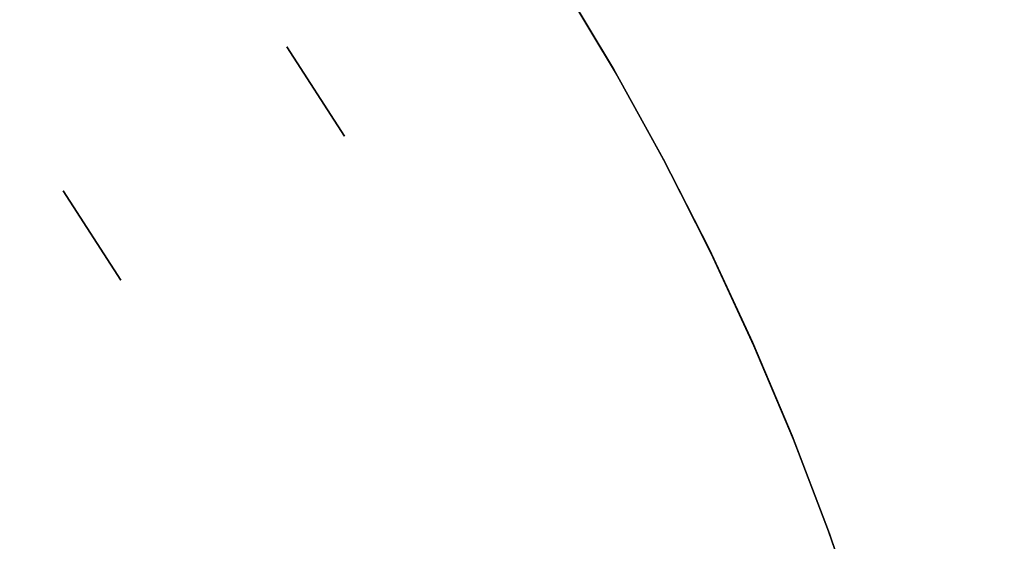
# Model space of a CAD drawing. Header units: millimetres. Extents: x 220 to 1240, y -2940 to -1929.
# Tile 47 of 59: x 949 to 1060, y -2323 to -2264. Entities that reach past the tile are written whole.
import ezdxf

# ---------------------------------------------------------------- set-up
doc = ezdxf.new("R2010")
doc.units = ezdxf.units.MM

msp = doc.modelspace()

# ---------------------------------------------------------------- linework, layer by layer
at = {"extrusion": (1.51515e-05, -2.17846e-06, 1)}
msp.add_lwpolyline([(1060.01, -2434.51), (1059.81, -2423.02), (1059.21, -2411.54), (1058.21, -2400.09), (1056.81, -2388.68), (1055.01, -2377.33), (1052.83, -2366.05), (1050.25, -2354.85), (1047.28, -2343.74), (1043.93, -2332.75), (1040.19, -2321.88), (1036.08, -2311.15), (1031.6, -2300.57), (1026.75, -2290.14), (1021.55, -2279.9), (1015.99, -2269.84), (1010.08, -2259.98), (1003.83, -2250.34), (997.25, -2240.91), (990.35, -2231.72), (983.13, -2222.78), (975.6, -2214.09), (967.78, -2205.68), (959.67, -2197.54), (951.27, -2189.68), (942.61, -2182.13), (933.7, -2174.87), (924.53, -2167.94), (915.13, -2161.33), (905.51, -2155.05), (895.67, -2149.1), (885.63, -2143.51), (875.4, -2138.27), (865, -2133.38), (854.43, -2128.86), (843.71, -2124.72), (832.86, -2120.95), (821.87, -2117.55), (810.78, -2114.55), (799.59, -2111.93), (788.32, -2109.7), (776.97, -2107.87), (765.57, -2106.43), (754.12, -2105.39), (742.65, -2104.75), (731.16, -2104.51), (719.66, -2104.67), (708.18, -2105.23), (696.73, -2106.19), (685.32, -2107.55), (673.96, -2109.3), (662.67, -2111.45), (651.46, -2113.99), (640.35, -2116.92), (629.34, -2120.24), (618.46, -2123.93), (607.71, -2128.01), (597.11, -2132.45), (586.68, -2137.26), (576.41, -2142.43), (566.34, -2147.96), (556.46, -2153.83), (546.79, -2160.04), (537.34, -2166.59), (528.13, -2173.46), (519.16, -2180.65), (510.45, -2188.15), (502, -2195.94), (493.83, -2204.03), (485.95, -2212.39), (478.36, -2221.02), (471.08, -2229.91), (464.12, -2239.05), (457.47, -2248.43), (451.16, -2258.04), (445.18, -2267.85), (439.55, -2277.87), (434.27, -2288.08), (429.35, -2298.47), (424.8, -2309.02), (420.61, -2319.72), (416.8, -2330.57), (413.37, -2341.54)], dxfattribs=at)
at = {"extrusion": (-1.51515e-05, 2.17846e-06, 1)}
for points in [[(413.36, -2341.54), (416.79, -2330.57), (420.6, -2319.72), (424.78, -2309.02), (429.34, -2298.47), (434.26, -2288.08), (439.54, -2277.87), (445.17, -2267.85), (451.14, -2258.03), (457.46, -2248.43), (464.1, -2239.05), (471.07, -2229.91), (478.35, -2221.02), (485.94, -2212.39), (493.82, -2204.02), (501.99, -2195.94), (510.44, -2188.14), (519.15, -2180.65), (528.12, -2173.46), (537.33, -2166.59), (546.78, -2160.04), (556.44, -2153.83), (566.32, -2147.96), (576.4, -2142.43), (586.66, -2137.26), (597.1, -2132.45), (607.7, -2128), (618.45, -2123.93), (629.33, -2120.23), (640.34, -2116.92), (651.45, -2113.99), (662.66, -2111.45), (673.95, -2109.3), (685.31, -2107.55), (696.72, -2106.19), (708.17, -2105.23), (719.65, -2104.67), (731.14, -2104.51), (742.63, -2104.75), (754.11, -2105.39), (765.56, -2106.43), (776.96, -2107.87), (788.3, -2109.7), (799.58, -2111.93), (810.77, -2114.55), (821.86, -2117.55), (832.84, -2120.94), (843.7, -2124.72), (854.42, -2128.86), (864.99, -2133.38), (875.39, -2138.26), (885.62, -2143.51), (895.66, -2149.1), (905.5, -2155.04), (915.12, -2161.33), (924.52, -2167.94), (933.69, -2174.87), (942.6, -2182.12), (951.26, -2189.68), (959.65, -2197.53), (967.77, -2205.67), (975.59, -2214.09), (983.12, -2222.78), (990.34, -2231.72), (997.24, -2240.91), (1003.82, -2250.33), (1010.07, -2259.98), (1015.97, -2269.84), (1021.53, -2279.9), (1026.74, -2290.14), (1031.59, -2300.56), (1036.07, -2311.15), (1040.18, -2321.88), (1043.91, -2332.75), (1047.27, -2343.74), (1050.23, -2354.85), (1052.81, -2366.05), (1055, -2377.33), (1056.8, -2388.68), (1058.19, -2400.09), (1059.19, -2411.54), (1059.79, -2423.02), (1059.99, -2434.51)], [(413.37, -2341.54), (416.8, -2330.57), (420.61, -2319.72), (424.79, -2309.02), (429.35, -2298.47), (434.27, -2288.08), (439.55, -2277.87), (445.18, -2267.85), (451.15, -2258.03), (457.47, -2248.43), (464.11, -2239.05), (471.08, -2229.91), (478.36, -2221.02), (485.95, -2212.39), (493.83, -2204.02), (502, -2195.94), (510.44, -2188.15), (519.16, -2180.65), (528.12, -2173.46), (537.34, -2166.59), (546.78, -2160.04), (556.45, -2153.83), (566.33, -2147.96), (576.41, -2142.43), (586.67, -2137.26), (597.11, -2132.45), (607.71, -2128), (618.46, -2123.93), (629.34, -2120.24), (640.34, -2116.92), (651.46, -2113.99), (662.67, -2111.45), (673.96, -2109.3), (685.31, -2107.55), (696.73, -2106.19), (708.18, -2105.23), (719.66, -2104.67), (731.15, -2104.51), (742.64, -2104.75), (754.12, -2105.39), (765.56, -2106.43), (776.97, -2107.87), (788.31, -2109.7), (799.59, -2111.93), (810.78, -2114.55), (821.87, -2117.55), (832.85, -2120.94), (843.71, -2124.72), (854.43, -2128.86), (864.99, -2133.38), (875.4, -2138.27), (885.63, -2143.51), (895.67, -2149.1), (905.5, -2155.05), (915.13, -2161.33), (924.53, -2167.94), (933.69, -2174.87), (942.61, -2182.12), (951.27, -2189.68), (959.66, -2197.53), (967.77, -2205.68), (975.6, -2214.09), (983.12, -2222.78), (990.34, -2231.72), (997.25, -2240.91), (1003.83, -2250.33), (1010.07, -2259.98), (1015.98, -2269.84), (1021.54, -2279.9), (1026.75, -2290.14), (1031.6, -2300.57), (1036.08, -2311.15), (1040.19, -2321.88), (1043.92, -2332.75), (1047.27, -2343.74), (1050.24, -2354.85), (1052.82, -2366.05), (1055.01, -2377.33), (1056.8, -2388.68), (1058.2, -2400.09), (1059.2, -2411.54), (1059.8, -2423.02), (1060, -2434.51)]]:
    msp.add_lwpolyline(points, dxfattribs=at)
at = {"extrusion": (-0.540641, 0.841254, -9.89737e-15)}
msp.add_lwpolyline([(342.08, -438), (342.11, -440.05), (342.22, -442.1), (342.39, -444.14), (342.64, -446.17), (342.95, -448.2), (343.33, -450.21), (343.79, -452.21), (344.3, -454.19), (344.89, -456.16), (345.54, -458.1), (346.26, -460.02), (347.05, -461.91), (347.89, -463.77), (348.81, -465.61), (349.78, -467.41), (350.81, -469.18), (351.91, -470.91), (353.06, -472.61), (354.27, -474.26), (355.54, -475.87), (356.86, -477.44), (358.23, -478.96), (359.65, -480.43), (361.13, -481.86), (362.65, -483.23), (364.21, -484.55), (365.83, -485.81), (367.48, -487.02), (369.17, -488.18), (370.9, -489.27), (372.67, -490.3), (374.48, -491.28), (376.31, -492.19), (378.18, -493.04), (380.07, -493.82), (381.99, -494.54), (383.93, -495.19), (385.89, -495.78), (387.87, -496.3), (389.87, -496.75), (391.88, -497.13), (393.91, -497.45), (395.94, -497.69), (397.98, -497.87), (400.03, -497.97), (402.08, -498.01)], dxfattribs=at)
at = {"extrusion": (-0.540641, 0.841254, 2.12186e-14)}
msp.add_lwpolyline([(402.08, 221.99), (400.03, 221.96), (397.98, 221.86), (395.94, 221.68), (393.91, 221.44), (391.88, 221.12), (389.87, 220.74), (387.87, 220.29), (385.89, 219.77), (383.93, 219.18), (381.99, 218.53), (380.07, 217.81), (378.18, 217.03), (376.31, 216.18), (374.48, 215.27), (372.67, 214.29), (370.9, 213.26), (369.17, 212.17), (367.48, 211.01), (365.83, 209.8), (364.21, 208.54), (362.65, 207.22), (361.13, 205.85), (359.65, 204.42), (358.23, 202.95), (356.86, 201.43), (355.54, 199.86), (354.27, 198.25), (353.06, 196.6), (351.91, 194.9), (350.81, 193.17), (349.78, 191.4), (348.81, 189.6), (347.89, 187.76), (347.05, 185.9), (346.26, 184.01), (345.54, 182.09), (344.89, 180.15), (344.3, 178.18), (343.79, 176.2), (343.33, 174.2), (342.95, 172.19), (342.64, 170.16), (342.39, 168.13), (342.22, 166.09), (342.11, 164.04), (342.08, 162)], dxfattribs=at)
at = {"extrusion": (-0.540641, 0.841254, 7.16419e-15)}
msp.add_lwpolyline([(402.08, -498.01), (400.03, -497.97), (397.98, -497.87), (395.94, -497.69), (393.91, -497.45), (391.88, -497.13), (389.87, -496.75), (387.87, -496.3), (385.89, -495.78), (383.93, -495.19), (381.99, -494.54), (380.07, -493.82), (378.18, -493.04), (376.31, -492.19), (374.48, -491.28), (372.67, -490.3), (370.9, -489.27), (369.17, -488.18), (367.48, -487.02), (365.83, -485.81), (364.21, -484.55), (362.65, -483.23), (361.13, -481.86), (359.65, -480.43), (358.23, -478.96), (356.86, -477.44), (355.54, -475.87), (354.27, -474.26), (353.06, -472.61), (351.91, -470.91), (350.81, -469.18), (349.78, -467.41), (348.81, -465.61), (347.89, -463.77), (347.05, -461.91), (346.26, -460.02), (345.54, -458.1), (344.89, -456.16), (344.3, -454.19), (343.79, -452.21), (343.33, -450.21), (342.95, -448.2), (342.64, -446.17), (342.39, -444.14), (342.22, -442.1), (342.11, -440.05), (342.08, -438)], dxfattribs=at)
at = {"extrusion": (-0.540641, 0.841254, 1.03212e-15)}
msp.add_lwpolyline([(342.08, 162), (342.11, 164.04), (342.22, 166.09), (342.39, 168.13), (342.64, 170.16), (342.95, 172.19), (343.33, 174.2), (343.79, 176.2), (344.3, 178.18), (344.89, 180.15), (345.54, 182.09), (346.26, 184.01), (347.05, 185.9), (347.89, 187.76), (348.81, 189.6), (349.78, 191.4), (350.81, 193.17), (351.91, 194.9), (353.06, 196.6), (354.27, 198.25), (355.54, 199.86), (356.86, 201.43), (358.23, 202.95), (359.65, 204.42), (361.13, 205.85), (362.65, 207.22), (364.21, 208.54), (365.83, 209.8), (367.48, 211.01), (369.17, 212.17), (370.9, 213.26), (372.67, 214.29), (374.48, 215.27), (376.31, 216.18), (378.18, 217.03), (380.07, 217.81), (381.99, 218.53), (383.93, 219.18), (385.89, 219.77), (387.87, 220.29), (389.87, 220.74), (391.88, 221.12), (393.91, 221.44), (395.94, 221.68), (397.98, 221.86), (400.03, 221.96), (402.08, 221.99)], dxfattribs=at)
at = {"extrusion": (-0.540641, 0.841254, -1.70388e-16)}
msp.add_lwpolyline([(402.08, -498.01), (400.03, -497.97), (397.98, -497.87), (395.94, -497.69), (393.91, -497.45), (391.88, -497.13), (389.87, -496.75), (387.87, -496.3), (385.89, -495.78), (383.93, -495.19), (381.99, -494.54), (380.07, -493.82), (378.18, -493.04), (376.31, -492.19), (374.48, -491.28), (372.67, -490.3), (370.9, -489.27), (369.17, -488.18), (367.48, -487.02), (365.83, -485.81), (364.21, -484.55), (362.65, -483.23), (361.13, -481.86), (359.65, -480.43), (358.23, -478.96), (356.86, -477.44), (355.54, -475.87), (354.27, -474.26), (353.06, -472.61), (351.91, -470.91), (350.81, -469.18), (349.78, -467.41), (348.81, -465.61), (347.89, -463.77), (347.05, -461.91), (346.26, -460.02), (345.54, -458.1), (344.89, -456.16), (344.3, -454.19), (343.79, -452.21), (343.33, -450.21), (342.95, -448.2), (342.64, -446.17), (342.39, -444.14), (342.22, -442.1), (342.11, -440.05), (342.08, -438)], dxfattribs=at)
at = {"extrusion": (-0.540641, 0.841254, 1.99725e-14)}
msp.add_lwpolyline([(342.08, 162), (342.11, 164.04), (342.22, 166.09), (342.39, 168.13), (342.64, 170.16), (342.95, 172.19), (343.33, 174.2), (343.79, 176.2), (344.3, 178.18), (344.89, 180.15), (345.54, 182.09), (346.26, 184.01), (347.05, 185.9), (347.89, 187.76), (348.81, 189.6), (349.78, 191.4), (350.81, 193.17), (351.91, 194.9), (353.06, 196.6), (354.27, 198.25), (355.54, 199.86), (356.86, 201.43), (358.23, 202.95), (359.65, 204.42), (361.13, 205.85), (362.65, 207.22), (364.21, 208.54), (365.83, 209.8), (367.48, 211.01), (369.17, 212.17), (370.9, 213.26), (372.67, 214.29), (374.48, 215.27), (376.31, 216.18), (378.18, 217.03), (380.07, 217.81), (381.99, 218.53), (383.93, 219.18), (385.89, 219.77), (387.87, 220.29), (389.87, 220.74), (391.88, 221.12), (393.91, 221.44), (395.94, 221.68), (397.98, 221.86), (400.03, 221.96), (402.08, 221.99)], dxfattribs=at)
at = {"extrusion": (-0.540641, 0.841254, -1.67729e-14)}
msp.add_lwpolyline([(372.08, 401.99), (373.1, 401.98), (374.13, 401.93), (375.15, 401.84), (376.16, 401.72), (377.18, 401.56), (378.18, 401.37), (379.18, 401.14), (380.17, 400.88), (381.15, 400.59), (382.13, 400.26), (383.08, 399.9), (384.03, 399.51), (384.96, 399.09), (385.88, 398.63), (386.78, 398.14), (387.67, 397.63), (388.53, 397.08), (389.38, 396.5), (390.21, 395.9), (391.01, 395.27), (391.8, 394.61), (392.56, 393.92), (393.29, 393.21), (394, 392.47), (394.69, 391.71), (395.35, 390.93), (395.98, 390.12), (396.59, 389.3), (397.16, 388.45), (397.71, 387.58), (398.23, 386.7), (398.72, 385.8), (399.17, 384.88), (399.6, 383.95), (399.99, 383), (400.35, 382.04), (400.67, 381.07), (400.97, 380.09), (401.23, 379.1), (401.45, 378.1), (401.64, 377.09), (401.8, 376.08), (401.92, 375.06), (402.01, 374.04), (402.06, 373.02), (402.08, 371.99)], dxfattribs=at)
at = {"extrusion": (-0.540641, 0.841254, 3.97846e-15)}
msp.add_lwpolyline([(402.08, -648), (402.06, -649.03), (402.01, -650.05), (401.92, -651.07), (401.8, -652.09), (401.64, -653.1), (401.45, -654.11), (401.23, -655.11), (400.97, -656.1), (400.67, -657.08), (400.35, -658.05), (399.99, -659.01), (399.6, -659.96), (399.17, -660.89), (398.72, -661.81), (398.23, -662.71), (397.71, -663.59), (397.16, -664.46), (396.59, -665.31), (395.98, -666.13), (395.35, -666.94), (394.69, -667.72), (394, -668.48), (393.29, -669.22), (392.56, -669.93), (391.8, -670.62), (391.01, -671.28), (390.21, -671.91), (389.38, -672.51), (388.53, -673.09), (387.67, -673.64), (386.78, -674.15), (385.88, -674.64), (384.96, -675.1), (384.03, -675.52), (383.08, -675.91), (382.13, -676.27), (381.15, -676.6), (380.17, -676.89), (379.18, -677.15), (378.18, -677.38), (377.18, -677.57), (376.16, -677.73), (375.15, -677.85), (374.13, -677.94), (373.1, -677.99), (372.08, -678.01)], dxfattribs=at)
at = {"extrusion": (-0.540641, 0.841254, -9.05113e-15)}
msp.add_lwpolyline([(372.08, 401.99), (373.1, 401.98), (374.13, 401.93), (375.15, 401.84), (376.16, 401.72), (377.18, 401.56), (378.18, 401.37), (379.18, 401.14), (380.17, 400.88), (381.15, 400.59), (382.13, 400.26), (383.08, 399.9), (384.03, 399.51), (384.96, 399.09), (385.88, 398.63), (386.78, 398.14), (387.67, 397.63), (388.53, 397.08), (389.38, 396.5), (390.21, 395.9), (391.01, 395.27), (391.8, 394.61), (392.56, 393.92), (393.29, 393.21), (394, 392.47), (394.69, 391.71), (395.35, 390.93), (395.98, 390.12), (396.59, 389.3), (397.16, 388.45), (397.71, 387.58), (398.23, 386.7), (398.72, 385.8), (399.17, 384.88), (399.6, 383.95), (399.99, 383), (400.35, 382.04), (400.67, 381.07), (400.97, 380.09), (401.23, 379.1), (401.45, 378.1), (401.64, 377.09), (401.8, 376.08), (401.92, 375.06), (402.01, 374.04), (402.06, 373.02), (402.08, 371.99)], dxfattribs=at)
at = {"extrusion": (-0.540641, 0.841254, 4.46115e-16)}
msp.add_lwpolyline([(402.08, -648), (402.06, -649.03), (402.01, -650.05), (401.92, -651.07), (401.8, -652.09), (401.64, -653.1), (401.45, -654.11), (401.23, -655.11), (400.97, -656.1), (400.67, -657.08), (400.35, -658.05), (399.99, -659.01), (399.6, -659.96), (399.17, -660.89), (398.72, -661.81), (398.23, -662.71), (397.71, -663.59), (397.16, -664.46), (396.59, -665.31), (395.98, -666.13), (395.35, -666.94), (394.69, -667.72), (394, -668.48), (393.29, -669.22), (392.56, -669.93), (391.8, -670.62), (391.01, -671.28), (390.21, -671.91), (389.38, -672.51), (388.53, -673.09), (387.67, -673.64), (386.78, -674.15), (385.88, -674.64), (384.96, -675.1), (384.03, -675.52), (383.08, -675.91), (382.13, -676.27), (381.15, -676.6), (380.17, -676.89), (379.18, -677.15), (378.18, -677.38), (377.18, -677.57), (376.16, -677.73), (375.15, -677.85), (374.13, -677.94), (373.1, -677.99), (372.08, -678.01)], dxfattribs=at)
for points in [[(1010.07, -2259.98), (1015.98, -2269.84), (1021.54, -2279.9), (1026.75, -2290.14), (1031.59, -2300.56), (1036.08, -2311.15), (1040.19, -2321.88), (1043.92, -2332.75), (1047.27, -2343.74), (1050.24, -2354.85), (1052.82, -2366.05), (1055.01, -2377.33), (1056.8, -2388.68), (1058.2, -2400.09), (1059.2, -2411.54), (1059.8, -2423.02), (1060, -2434.51)], [(1059.8, -2445.96), (1060, -2434.51), (1059.8, -2423.05), (1059.2, -2411.62), (1058.21, -2400.2), (1056.82, -2388.83), (1055.04, -2377.52), (1052.87, -2366.27), (1050.31, -2355.11), (1047.36, -2344.04), (1044.03, -2333.08), (1040.32, -2322.24), (1036.23, -2311.54), (1031.78, -2300.98), (1026.96, -2290.59), (1021.79, -2280.37), (1016.26, -2270.34), (1010.39, -2260.5)], [(1059.8, -2445.96), (1060, -2434.51), (1059.8, -2423.05), (1059.2, -2411.62), (1058.21, -2400.2), (1056.82, -2388.83), (1055.04, -2377.52), (1052.87, -2366.27), (1050.31, -2355.11), (1047.36, -2344.04), (1044.03, -2333.08), (1040.32, -2322.24), (1036.23, -2311.54), (1031.78, -2300.98), (1026.96, -2290.59), (1021.79, -2280.37), (1016.26, -2270.34), (1010.39, -2260.5)], [(985.62, -2277.36), (979.13, -2267.27)], [(985.62, -2277.36), (979.13, -2267.27)], [(985.62, -2277.36), (979.13, -2267.27)], [(985.62, -2277.36), (979.13, -2267.27)], [(985.62, -2277.36), (979.13, -2267.27)], [(985.62, -2277.36), (979.13, -2267.27)], [(979.13, -2267.27), (985.62, -2277.36)], [(979.13, -2267.27), (985.62, -2277.36)], [(953.89, -2283.49), (960.38, -2293.58)], [(960.38, -2293.58), (953.89, -2283.49)], [(960.38, -2293.58), (953.89, -2283.49)], [(960.38, -2293.58), (953.89, -2283.49)], [(953.89, -2283.49), (960.38, -2293.58)], [(953.89, -2283.49), (960.38, -2293.58)]]:
    msp.add_lwpolyline(points)
at = {"extrusion": (-0.540641, 0.841254, 2.03779e-14)}
msp.add_lwpolyline([(402.08, 371.99), (402.06, 373.02), (402.01, 374.04), (401.92, 375.06), (401.8, 376.08), (401.64, 377.09), (401.45, 378.1), (401.23, 379.1), (400.97, 380.09), (400.67, 381.07), (400.35, 382.04), (399.99, 383), (399.6, 383.95), (399.17, 384.88), (398.72, 385.8), (398.23, 386.7), (397.71, 387.58), (397.16, 388.45), (396.59, 389.3), (395.98, 390.12), (395.35, 390.93), (394.69, 391.71), (394, 392.47), (393.29, 393.21), (392.56, 393.92), (391.8, 394.61), (391.01, 395.27), (390.21, 395.9), (389.38, 396.5), (388.53, 397.08), (387.67, 397.63), (386.78, 398.14), (385.88, 398.63), (384.96, 399.09), (384.03, 399.51), (383.08, 399.9), (382.13, 400.26), (381.15, 400.59), (380.17, 400.88), (379.18, 401.14), (378.18, 401.37), (377.18, 401.56), (376.16, 401.72), (375.15, 401.84), (374.13, 401.93), (373.1, 401.98), (372.08, 401.99)], dxfattribs=at)
at = {"extrusion": (-0.540641, 0.841254, 1.28651e-14)}
msp.add_lwpolyline([(372.08, -678.01), (373.1, -677.99), (374.13, -677.94), (375.15, -677.85), (376.16, -677.73), (377.18, -677.57), (378.18, -677.38), (379.18, -677.15), (380.17, -676.89), (381.15, -676.6), (382.13, -676.27), (383.08, -675.91), (384.03, -675.52), (384.96, -675.1), (385.88, -674.64), (386.78, -674.15), (387.67, -673.64), (388.53, -673.09), (389.38, -672.51), (390.21, -671.91), (391.01, -671.28), (391.8, -670.62), (392.56, -669.93), (393.29, -669.22), (394, -668.48), (394.69, -667.72), (395.35, -666.94), (395.98, -666.13), (396.59, -665.31), (397.16, -664.46), (397.71, -663.59), (398.23, -662.71), (398.72, -661.81), (399.17, -660.89), (399.6, -659.96), (399.99, -659.01), (400.35, -658.05), (400.67, -657.08), (400.97, -656.1), (401.23, -655.11), (401.45, -654.11), (401.64, -653.1), (401.8, -652.09), (401.92, -651.07), (402.01, -650.05), (402.06, -649.03), (402.08, -648)], dxfattribs=at)
at = {"extrusion": (-0.540641, 0.841254, 6.78251e-15)}
msp.add_lwpolyline([(402.08, -498.01), (403.1, -498.02), (404.13, -498.07), (405.15, -498.16), (406.16, -498.28), (407.18, -498.44), (408.18, -498.63), (409.18, -498.86), (410.17, -499.12), (411.15, -499.41), (412.13, -499.74), (413.08, -500.1), (414.03, -500.49), (414.96, -500.91), (415.88, -501.37), (416.78, -501.86), (417.67, -502.37), (418.53, -502.92), (419.38, -503.5), (420.21, -504.1), (421.01, -504.73), (421.8, -505.39), (422.56, -506.08), (423.29, -506.79), (424, -507.53), (424.69, -508.29), (425.35, -509.07), (425.98, -509.88), (426.59, -510.7), (427.16, -511.55), (427.71, -512.42), (428.23, -513.3), (428.72, -514.2), (429.17, -515.12), (429.6, -516.05), (429.99, -517), (430.35, -517.96), (430.67, -518.93), (430.97, -519.91), (431.23, -520.9), (431.45, -521.9), (431.64, -522.91), (431.8, -523.92), (431.92, -524.94), (432.01, -525.96), (432.06, -526.98), (432.08, -528.01)], dxfattribs=at)
at = {"extrusion": (-0.540641, 0.841254, 6.92392e-15)}
msp.add_lwpolyline([(432.08, 251.99), (432.06, 250.97), (432.01, 249.95), (431.92, 248.93), (431.8, 247.91), (431.64, 246.9), (431.45, 245.89), (431.23, 244.89), (430.97, 243.9), (430.67, 242.92), (430.35, 241.95), (429.99, 240.99), (429.6, 240.04), (429.17, 239.11), (428.72, 238.19), (428.23, 237.29), (427.71, 236.41), (427.16, 235.54), (426.59, 234.69), (425.98, 233.87), (425.35, 233.06), (424.69, 232.28), (424, 231.52), (423.29, 230.78), (422.56, 230.07), (421.8, 229.38), (421.01, 228.72), (420.21, 228.09), (419.38, 227.49), (418.53, 226.91), (417.67, 226.36), (416.78, 225.85), (415.88, 225.36), (414.96, 224.9), (414.03, 224.48), (413.08, 224.09), (412.13, 223.73), (411.15, 223.4), (410.17, 223.11), (409.18, 222.85), (408.18, 222.62), (407.18, 222.43), (406.16, 222.27), (405.15, 222.15), (404.13, 222.06), (403.1, 222.01), (402.08, 221.99)], dxfattribs=at)
at = {"extrusion": (-0.540641, 0.841254, 4.4986e-15)}
msp.add_lwpolyline([(402.08, 356.99), (403.1, 356.98), (404.13, 356.93), (405.15, 356.84), (406.16, 356.72), (407.18, 356.56), (408.18, 356.37), (409.18, 356.14), (410.17, 355.88), (411.15, 355.59), (412.13, 355.26), (413.08, 354.9), (414.03, 354.51), (414.96, 354.09), (415.88, 353.63), (416.78, 353.14), (417.67, 352.63), (418.53, 352.08), (419.38, 351.5), (420.21, 350.9), (421.01, 350.27), (421.8, 349.61), (422.56, 348.92), (423.29, 348.21), (424, 347.47), (424.69, 346.71), (425.35, 345.93), (425.98, 345.12), (426.59, 344.3), (427.16, 343.45), (427.71, 342.58), (428.23, 341.7), (428.72, 340.8), (429.17, 339.88), (429.6, 338.95), (429.99, 338), (430.35, 337.04), (430.67, 336.07), (430.97, 335.09), (431.23, 334.1), (431.45, 333.1), (431.64, 332.09), (431.8, 331.08), (431.92, 330.06), (432.01, 329.04), (432.06, 328.02), (432.08, 326.99)], dxfattribs=at)
at = {"extrusion": (-0.540641, 0.841254, -1.11046e-15)}
msp.add_lwpolyline([(432.08, -603.01), (432.06, -604.03), (432.01, -605.05), (431.92, -606.07), (431.8, -607.09), (431.64, -608.1), (431.45, -609.11), (431.23, -610.11), (430.97, -611.1), (430.67, -612.08), (430.35, -613.05), (429.99, -614.01), (429.6, -614.96), (429.17, -615.89), (428.72, -616.81), (428.23, -617.71), (427.71, -618.59), (427.16, -619.46), (426.59, -620.31), (425.98, -621.13), (425.35, -621.94), (424.69, -622.72), (424, -623.48), (423.29, -624.22), (422.56, -624.93), (421.8, -625.62), (421.01, -626.28), (420.21, -626.91), (419.38, -627.51), (418.53, -628.09), (417.67, -628.64), (416.78, -629.15), (415.88, -629.64), (414.96, -630.1), (414.03, -630.52), (413.08, -630.91), (412.13, -631.27), (411.15, -631.6), (410.17, -631.89), (409.18, -632.15), (408.18, -632.38), (407.18, -632.57), (406.16, -632.73), (405.15, -632.85), (404.13, -632.94), (403.1, -632.99), (402.08, -633.01)], dxfattribs=at)
at = {"extrusion": (1, 0, 0)}
for points in [[(-2267.27, 371.99), (-2267.27, 356.99)], [(-2267.27, -633.01), (-2267.27, -648)], [(-2272.32, 371.99), (-2272.32, 356.99)], [(-2272.32, -633.01), (-2272.32, -648)], [(-2277.36, 356.99), (-2277.36, 371.99)], [(-2277.36, -648), (-2277.36, -633.01)], [(-2283.49, -528.01), (-2283.49, -603.01)], [(-2283.49, 326.99), (-2283.49, 251.99)], [(-2288.53, 326.99), (-2288.53, 251.99)], [(-2288.53, -528.01), (-2288.53, -603.01)], [(-2293.58, 251.99), (-2293.58, 326.99)], [(-2293.58, -528.01), (-2293.58, -603.01)]]:
    msp.add_lwpolyline(points, dxfattribs=at)
at = {"extrusion": (-0.540641, 0.841254, -1.55573e-14)}
msp.add_lwpolyline([(402.08, -498.01), (403.1, -498.02), (404.13, -498.07), (405.15, -498.16), (406.16, -498.28), (407.18, -498.44), (408.18, -498.63), (409.18, -498.86), (410.17, -499.12), (411.15, -499.41), (412.13, -499.74), (413.08, -500.1), (414.03, -500.49), (414.96, -500.91), (415.88, -501.37), (416.78, -501.86), (417.67, -502.37), (418.53, -502.92), (419.38, -503.5), (420.21, -504.1), (421.01, -504.73), (421.8, -505.39), (422.56, -506.08), (423.29, -506.79), (424, -507.53), (424.69, -508.29), (425.35, -509.07), (425.98, -509.88), (426.59, -510.7), (427.16, -511.55), (427.71, -512.42), (428.23, -513.3), (428.72, -514.2), (429.17, -515.12), (429.6, -516.05), (429.99, -517), (430.35, -517.96), (430.67, -518.93), (430.97, -519.91), (431.23, -520.9), (431.45, -521.9), (431.64, -522.91), (431.8, -523.92), (431.92, -524.94), (432.01, -525.96), (432.06, -526.98), (432.08, -528.01)], dxfattribs=at)
at = {"extrusion": (-0.540641, 0.841254, -1.92123e-14)}
msp.add_lwpolyline([(432.08, 251.99), (432.06, 250.97), (432.01, 249.95), (431.92, 248.93), (431.8, 247.91), (431.64, 246.9), (431.45, 245.89), (431.23, 244.89), (430.97, 243.9), (430.67, 242.92), (430.35, 241.95), (429.99, 240.99), (429.6, 240.04), (429.17, 239.11), (428.72, 238.19), (428.23, 237.29), (427.71, 236.41), (427.16, 235.54), (426.59, 234.69), (425.98, 233.87), (425.35, 233.06), (424.69, 232.28), (424, 231.52), (423.29, 230.78), (422.56, 230.07), (421.8, 229.38), (421.01, 228.72), (420.21, 228.09), (419.38, 227.49), (418.53, 226.91), (417.67, 226.36), (416.78, 225.85), (415.88, 225.36), (414.96, 224.9), (414.03, 224.48), (413.08, 224.09), (412.13, 223.73), (411.15, 223.4), (410.17, 223.11), (409.18, 222.85), (408.18, 222.62), (407.18, 222.43), (406.16, 222.27), (405.15, 222.15), (404.13, 222.06), (403.1, 222.01), (402.08, 221.99)], dxfattribs=at)
at = {"extrusion": (-0.540641, 0.841254, 2.09212e-14)}
msp.add_lwpolyline([(402.08, 356.99), (403.1, 356.98), (404.13, 356.93), (405.15, 356.84), (406.16, 356.72), (407.18, 356.56), (408.18, 356.37), (409.18, 356.14), (410.17, 355.88), (411.15, 355.59), (412.13, 355.26), (413.08, 354.9), (414.03, 354.51), (414.96, 354.09), (415.88, 353.63), (416.78, 353.14), (417.67, 352.63), (418.53, 352.08), (419.38, 351.5), (420.21, 350.9), (421.01, 350.27), (421.8, 349.61), (422.56, 348.92), (423.29, 348.21), (424, 347.47), (424.69, 346.71), (425.35, 345.93), (425.98, 345.12), (426.59, 344.3), (427.16, 343.45), (427.71, 342.58), (428.23, 341.7), (428.72, 340.8), (429.17, 339.88), (429.6, 338.95), (429.99, 338), (430.35, 337.04), (430.67, 336.07), (430.97, 335.09), (431.23, 334.1), (431.45, 333.1), (431.64, 332.09), (431.8, 331.08), (431.92, 330.06), (432.01, 329.04), (432.06, 328.02), (432.08, 326.99)], dxfattribs=at)
at = {"extrusion": (-0.540641, 0.841254, 2.43716e-16)}
msp.add_lwpolyline([(432.08, -603.01), (432.06, -604.03), (432.01, -605.05), (431.92, -606.07), (431.8, -607.09), (431.64, -608.1), (431.45, -609.11), (431.23, -610.11), (430.97, -611.1), (430.67, -612.08), (430.35, -613.05), (429.99, -614.01), (429.6, -614.96), (429.17, -615.89), (428.72, -616.81), (428.23, -617.71), (427.71, -618.59), (427.16, -619.46), (426.59, -620.31), (425.98, -621.13), (425.35, -621.94), (424.69, -622.72), (424, -623.48), (423.29, -624.22), (422.56, -624.93), (421.8, -625.62), (421.01, -626.28), (420.21, -626.91), (419.38, -627.51), (418.53, -628.09), (417.67, -628.64), (416.78, -629.15), (415.88, -629.64), (414.96, -630.1), (414.03, -630.52), (413.08, -630.91), (412.13, -631.27), (411.15, -631.6), (410.17, -631.89), (409.18, -632.15), (408.18, -632.38), (407.18, -632.57), (406.16, -632.73), (405.15, -632.85), (404.13, -632.94), (403.1, -632.99), (402.08, -633.01)], dxfattribs=at)
at = {"extrusion": (-0.540641, 0.841254, -9.60988e-15)}
msp.add_lwpolyline([(432.08, -528.01), (432.06, -526.98), (432.01, -525.96), (431.92, -524.94), (431.8, -523.92), (431.64, -522.91), (431.45, -521.9), (431.23, -520.9), (430.97, -519.91), (430.67, -518.93), (430.35, -517.96), (429.99, -517), (429.6, -516.05), (429.17, -515.12), (428.72, -514.2), (428.23, -513.3), (427.71, -512.42), (427.16, -511.55), (426.59, -510.7), (425.98, -509.88), (425.35, -509.07), (424.69, -508.29), (424, -507.53), (423.29, -506.79), (422.56, -506.08), (421.8, -505.39), (421.01, -504.73), (420.21, -504.1), (419.38, -503.5), (418.53, -502.92), (417.67, -502.37), (416.78, -501.86), (415.88, -501.37), (414.96, -500.91), (414.03, -500.49), (413.08, -500.1), (412.13, -499.74), (411.15, -499.41), (410.17, -499.12), (409.18, -498.86), (408.18, -498.63), (407.18, -498.44), (406.16, -498.28), (405.15, -498.16), (404.13, -498.07), (403.1, -498.02), (402.08, -498.01)], dxfattribs=at)
at = {"extrusion": (-0.540641, 0.841254, -8.34749e-15)}
msp.add_lwpolyline([(402.08, 221.99), (403.1, 222.01), (404.13, 222.06), (405.15, 222.15), (406.16, 222.27), (407.18, 222.43), (408.18, 222.62), (409.18, 222.85), (410.17, 223.11), (411.15, 223.4), (412.13, 223.73), (413.08, 224.09), (414.03, 224.48), (414.96, 224.9), (415.88, 225.36), (416.78, 225.85), (417.67, 226.36), (418.53, 226.91), (419.38, 227.49), (420.21, 228.09), (421.01, 228.72), (421.8, 229.38), (422.56, 230.07), (423.29, 230.78), (424, 231.52), (424.69, 232.28), (425.35, 233.06), (425.98, 233.87), (426.59, 234.69), (427.16, 235.54), (427.71, 236.41), (428.23, 237.29), (428.72, 238.19), (429.17, 239.11), (429.6, 240.04), (429.99, 240.99), (430.35, 241.95), (430.67, 242.92), (430.97, 243.9), (431.23, 244.89), (431.45, 245.89), (431.64, 246.9), (431.8, 247.91), (431.92, 248.93), (432.01, 249.95), (432.06, 250.97), (432.08, 251.99)], dxfattribs=at)
at = {"extrusion": (-0.540641, 0.841254, -3.74146e-14)}
msp.add_lwpolyline([(432.08, 326.99), (432.06, 328.02), (432.01, 329.04), (431.92, 330.06), (431.8, 331.08), (431.64, 332.09), (431.45, 333.1), (431.23, 334.1), (430.97, 335.09), (430.67, 336.07), (430.35, 337.04), (429.99, 338), (429.6, 338.95), (429.17, 339.88), (428.72, 340.8), (428.23, 341.7), (427.71, 342.58), (427.16, 343.45), (426.59, 344.3), (425.98, 345.12), (425.35, 345.93), (424.69, 346.71), (424, 347.47), (423.29, 348.21), (422.56, 348.92), (421.8, 349.61), (421.01, 350.27), (420.21, 350.9), (419.38, 351.5), (418.53, 352.08), (417.67, 352.63), (416.78, 353.14), (415.88, 353.63), (414.96, 354.09), (414.03, 354.51), (413.08, 354.9), (412.13, 355.26), (411.15, 355.59), (410.17, 355.88), (409.18, 356.14), (408.18, 356.37), (407.18, 356.56), (406.16, 356.72), (405.15, 356.84), (404.13, 356.93), (403.1, 356.98), (402.08, 356.99)], dxfattribs=at)
at = {"extrusion": (-0.540641, 0.841254, -4.38746e-15)}
msp.add_lwpolyline([(402.08, -633.01), (403.1, -632.99), (404.13, -632.94), (405.15, -632.85), (406.16, -632.73), (407.18, -632.57), (408.18, -632.38), (409.18, -632.15), (410.17, -631.89), (411.15, -631.6), (412.13, -631.27), (413.08, -630.91), (414.03, -630.52), (414.96, -630.1), (415.88, -629.64), (416.78, -629.15), (417.67, -628.64), (418.53, -628.09), (419.38, -627.51), (420.21, -626.91), (421.01, -626.28), (421.8, -625.62), (422.56, -624.93), (423.29, -624.22), (424, -623.48), (424.69, -622.72), (425.35, -621.94), (425.98, -621.13), (426.59, -620.31), (427.16, -619.46), (427.71, -618.59), (428.23, -617.71), (428.72, -616.81), (429.17, -615.89), (429.6, -614.96), (429.99, -614.01), (430.35, -613.05), (430.67, -612.08), (430.97, -611.1), (431.23, -610.11), (431.45, -609.11), (431.64, -608.1), (431.8, -607.09), (431.92, -606.07), (432.01, -605.05), (432.06, -604.03), (432.08, -603.01)], dxfattribs=at)

doc.saveas('drawing.dxf')
